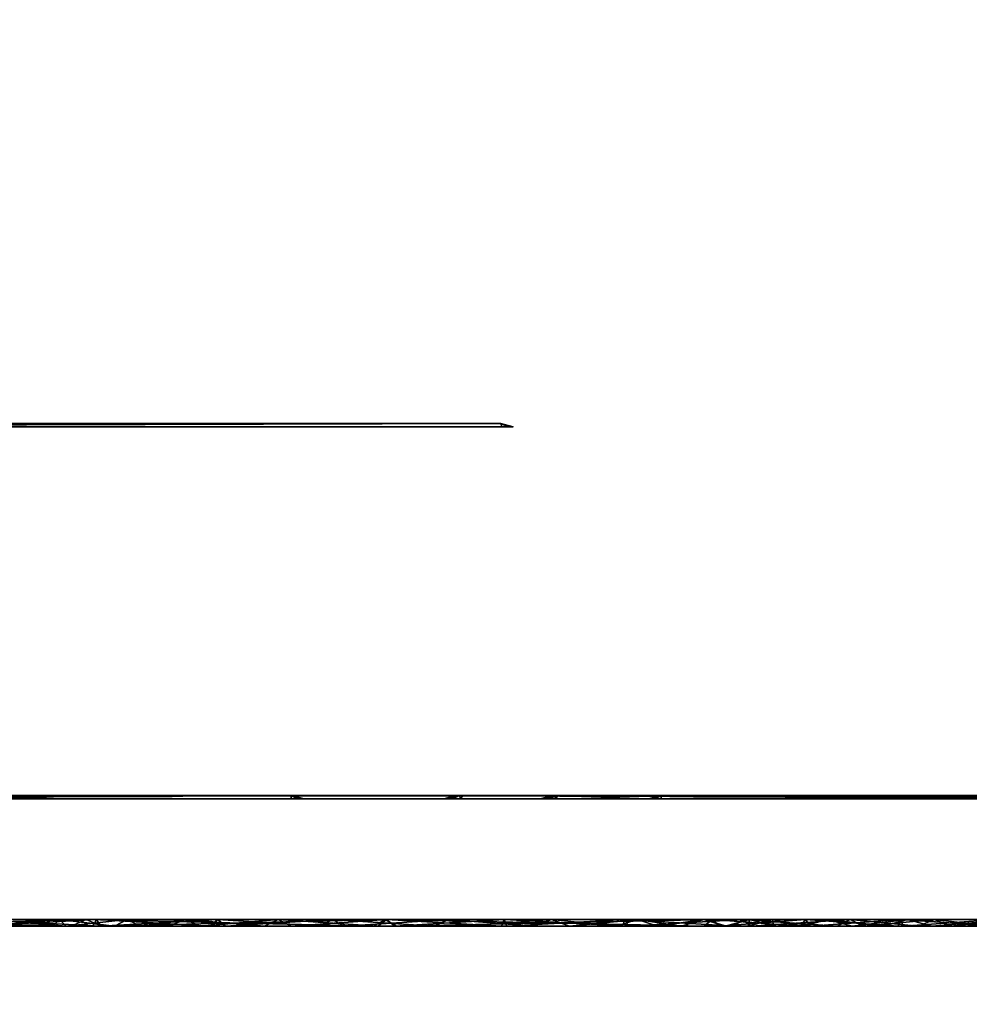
# Model space of a CAD drawing. Extents: x 0 to 1840, y 0 to 334.
# Tile 70 of 109: x 730 to 768, y 165 to 205. Entities that reach past the tile are written whole.
import ezdxf

# ---------------------------------------------------------------- set-up
doc = ezdxf.new("R2010")
doc.units = 0
doc.layers.get('0').update_dxf_attribs({"color": 13, "linetype": 'CONTINUOUS'})

# ---------------------------------------------------------------- blocks, each defined once
blk = doc.blocks.new('DIFFERENCE_4')
for p, q in [((1.25, 49), (961.25, 49)), ((961.25, 1), (1.25, 1))]:
    blk.add_line(p, q)
mesh = blk.add_polyface()
corners = [(1.25, 49.5, 0.134), (961.25, 49), (1.25, 49), (961.25, 49.5, 0.134)]
mesh.append_faces([[corners[k] for k in face] for face in [(0, 1, 2), (1, 0, 3)]], dxfattribs={"vtx0": -1})
mesh = blk.add_polyface()
corners = [(961.25, 49), (1.25, 1), (1.25, 49), (961.25, 1)]
mesh.append_faces([[corners[k] for k in face] for face in [(0, 1, 2), (1, 0, 3)]], dxfattribs={"vtx0": -1})
mesh = blk.add_polyface()
corners = [(961.25, 1), (1.25, 0.5, 0.134), (1.25, 1), (961.25, 0.5, 0.134)]
mesh.append_faces([[corners[k] for k in face] for face in [(0, 1, 2), (1, 0, 3)]], dxfattribs={"vtx0": -1})
blk = doc.blocks.new('GROUP_2')
for p, q in [((1230.765, 49), (1230.765, 1)), ((1230.765, 1), (1.404, 1)), ((1230.765, 0.5, 0.134), (1230.765, 1)), ((1230.765, 1), (1231.465, 1, 0.134)), ((1231.115, 0.567, 0.134), (1230.765, 1)), ((1231.371, 0.75, 0.134), (1230.765, 1))]:
    blk.add_line(p, q)
mesh = blk.add_polyface()
corners = [(-3.519, 48.964), (1.296, 1.072), (-3.529, 48.928), (-3.484, 48.99), (-3.435, 49), (1230.765, 49), (1.313, 1.036), (1.353, 1.01), (1.404, 1), (1230.765, 1)]
mesh.append_faces([[corners[k] for k in face] for face in [(0, 1, 2), (8, 5, 9)]], dxfattribs={"vtx0": -1})
mesh.append_faces([[corners[k] for k in face] for face in [(1, 5, 6), (6, 5, 7), (7, 5, 8)]], dxfattribs={"vtx0": -1, "vtx1": -1})
mesh.append_faces([[corners[k] for k in face] for face in [(1, 0, 3), (1, 3, 4), (1, 4, 5)]], dxfattribs={"vtx0": -1, "vtx2": -1})
mesh = blk.add_polyface()
corners = [(1231.465, 49, 0.134), (1230.765, 1), (1230.765, 49), (1231.465, 1, 0.134)]
mesh.append_faces([[corners[k] for k in face] for face in [(0, 1, 2), (1, 0, 3)]], dxfattribs={"vtx0": -1})
mesh = blk.add_polyface()
corners = [(1230.765, 1), (1.404, 0.5, 0.134), (1.404, 1), (1230.765, 0.5, 0.134)]
mesh.append_faces([[corners[k] for k in face] for face in [(0, 1, 2), (1, 0, 3)]], dxfattribs={"vtx0": -1})
mesh = blk.add_polyface()
corners = [(1231.115, 0.567, 0.134), (1230.765, 0.5, 0.134), (1230.765, 1)]
mesh.append_faces([[corners[k] for k in face] for face in [(0, 1, 2)]])
mesh = blk.add_polyface()
corners = [(1231.371, 0.75, 0.134), (1231.115, 0.567, 0.134), (1230.765, 1)]
mesh.append_faces([[corners[k] for k in face] for face in [(0, 1, 2)]])
mesh = blk.add_polyface()
corners = [(1231.465, 1, 0.134), (1231.371, 0.75, 0.134), (1230.765, 1)]
mesh.append_faces([[corners[k] for k in face] for face in [(0, 1, 2)]])
blk = doc.blocks.new('GROUP_19')
mesh = blk.add_polyface()
corners = [(449, 314), (1, 1), (1, 314), (449, 1)]
mesh.append_faces([[corners[k] for k in face] for face in [(0, 1, 2), (1, 0, 3)]], dxfattribs={"vtx0": -1})
mesh = blk.add_polyface()
corners = [(449, 1, 6), (1, 314, 6), (1, 1, 6), (449, 314, 6)]
mesh.append_faces([[corners[k] for k in face] for face in [(0, 1, 2), (1, 0, 3)]], dxfattribs={"vtx0": -1})
blk = doc.blocks.new('GROUP_8')
for p, q in [((556.112, 1496.759), (566.669, 1487.143)), ((566.669, 1487.143), (567.279, 1487.941, 0.268)), ((566.06, 1486.345, 0.268), (566.669, 1487.143)), ((566.669, 1487.143), (578.721, 1479.484)), ((578.721, 1479.484), (579.185, 1480.374, 0.268)), ((578.258, 1478.594, 0.268), (578.721, 1479.484)), ((578.721, 1479.484), (591.911, 1474.01)), ((591.911, 1474.01), (592.23, 1474.96, 0.268)), ((591.591, 1473.06, 0.268), (591.911, 1474.01)), ((591.911, 1474.01), (595.676, 1473.025)), ((595.676, 1473.025), (595.88, 1474.005, 0.268)), ((599.523, 1472.429), (599.625, 1473.425, 0.268)), ((595.473, 1472.044, 0.268), (595.676, 1473.025)), ((595.676, 1473.025), (599.523, 1472.429)), ((599.421, 1471.433, 0.268), (599.523, 1472.429)), ((599.523, 1472.429), (603.411, 1472.23)), ((565.86, 1145.552, 0.268), (565.592, 1144.58)), ((565.592, 1144.58), (562.648, 1144.978)), ((565.592, 1144.58), (565.323, 1143.607, 0.268)), ((568.324, 1143.413), (565.592, 1144.58)), ((568.841, 1144.28, 0.268), (568.324, 1143.413)), ((603.909, 1144.2), (600.88, 1141.186)), ((568.324, 1143.413), (567.807, 1142.547, 0.268)), ((570.648, 1141.563), (568.324, 1143.413)), ((571.278, 1142.34, 0.268), (570.648, 1141.563)), ((600.222, 1141.941, 0.268), (600.88, 1141.186)), ((570.648, 1141.563), (570.018, 1140.786, 0.268)), ((574.405, 1138.457), (570.648, 1141.563)), ((600.88, 1141.186), (597.484, 1138.593)), ((600.88, 1141.186), (601.539, 1140.431, 0.268)), ((574.952, 1139.302, 0.268), (574.405, 1138.457)), ((596.95, 1139.444, 0.268), (597.484, 1138.593)), ((574.405, 1138.457), (573.858, 1137.612, 0.268)), ((578.776, 1136.3), (574.405, 1138.457)), ((597.484, 1138.593), (593.139, 1136.384)), ((597.484, 1138.593), (598.018, 1137.743, 0.268)), ((579.114, 1137.248, 0.268), (578.776, 1136.3)), ((592.789, 1137.329, 0.268), (593.139, 1136.384)), ((593.139, 1136.384), (588.401, 1135.235)), ((593.139, 1136.384), (593.488, 1135.44, 0.268)), ((578.776, 1136.3), (578.438, 1135.351, 0.268)), ((583.527, 1135.206), (578.776, 1136.3)), ((583.637, 1136.206, 0.268), (583.527, 1135.206)), ((588.279, 1136.234, 0.268), (588.401, 1135.235)), ((583.527, 1135.206), (583.416, 1134.205, 0.268)), ((588.401, 1135.235), (583.527, 1135.206)), ((588.401, 1135.235), (588.524, 1134.235, 0.268)), ((567.089, 821.806), (567.249, 822.796, 0.268)), ((562.078, 822.208), (567.089, 821.806)), ((566.929, 820.816, 0.268), (567.089, 821.806)), ((567.089, 821.806), (571.972, 820.61)), ((571.972, 820.61), (572.288, 821.563, 0.268)), ((571.656, 819.658, 0.268), (571.972, 820.61)), ((571.972, 820.61), (576.602, 818.652)), ((576.602, 818.652), (577.067, 819.541, 0.268)), ((576.137, 817.763, 0.268), (576.602, 818.652)), ((576.602, 818.652), (581.299, 815.681)), ((581.299, 815.681), (581.905, 816.481, 0.268)), ((580.694, 814.88, 0.268), (581.299, 815.681)), ((581.299, 815.681), (585.435, 811.968)), ((585.435, 811.968), (586.166, 812.656, 0.268)), ((584.705, 811.28, 0.268), (585.435, 811.968)), ((585.435, 811.968), (588.895, 807.617)), ((588.895, 807.617), (589.729, 808.174, 0.268)), ((588.06, 807.061, 0.268), (588.895, 807.617)), ((588.895, 807.617), (591.58, 802.751)), ((591.58, 802.751), (592.496, 803.161, 0.268)), ((590.664, 802.341, 0.268), (591.58, 802.751)), ((591.58, 802.751), (593.416, 797.505)), ((592.445, 797.254, 0.268), (593.416, 797.505)), ((593.416, 797.505), (594.388, 797.756, 0.268)), ((593.416, 797.505), (594.352, 792.026)), ((593.362, 791.887, 0.268), (594.352, 792.026)), ((594.352, 792.026), (595.343, 792.166, 0.268)), ((594.352, 792.026), (596.57, 772.075)), ((595.579, 771.939, 0.268), (596.57, 772.075)), ((596.57, 772.075), (597.561, 772.21, 0.268)), ((596.57, 772.075), (599.791, 752.26)), ((598.808, 752.075, 0.268), (599.791, 752.26)), ((599.791, 752.26), (600.774, 752.446, 0.268)), ((599.791, 752.26), (604.007, 732.633))]:
    blk.add_line(p, q)
mesh = blk.add_polyface()
corners = [(556.85, 1497.44, 0.268), (566.669, 1487.143), (556.112, 1496.759), (567.279, 1487.941, 0.268)]
mesh.append_faces([[corners[k] for k in face] for face in [(0, 1, 2), (1, 0, 3)]], dxfattribs={"vtx0": -1})
mesh = blk.add_polyface()
corners = [(556.112, 1496.759), (566.06, 1486.345, 0.268), (555.375, 1496.078, 0.268), (566.669, 1487.143)]
mesh.append_faces([[corners[k] for k in face] for face in [(0, 1, 2), (1, 0, 3)]], dxfattribs={"vtx0": -1})
mesh = blk.add_polyface()
corners = [(567.279, 1487.941, 0.268), (578.721, 1479.484), (566.669, 1487.143), (579.185, 1480.374, 0.268)]
mesh.append_faces([[corners[k] for k in face] for face in [(0, 1, 2), (1, 0, 3)]], dxfattribs={"vtx0": -1})
mesh = blk.add_polyface()
corners = [(566.669, 1487.143), (578.258, 1478.594, 0.268), (566.06, 1486.345, 0.268), (578.721, 1479.484)]
mesh.append_faces([[corners[k] for k in face] for face in [(0, 1, 2), (1, 0, 3)]], dxfattribs={"vtx0": -1})
mesh = blk.add_polyface()
corners = [(579.185, 1480.374, 0.268), (591.911, 1474.01), (578.721, 1479.484), (592.23, 1474.96, 0.268)]
mesh.append_faces([[corners[k] for k in face] for face in [(0, 1, 2), (1, 0, 3)]], dxfattribs={"vtx0": -1})
mesh = blk.add_polyface()
corners = [(578.721, 1479.484), (591.591, 1473.06, 0.268), (578.258, 1478.594, 0.268), (591.911, 1474.01)]
mesh.append_faces([[corners[k] for k in face] for face in [(0, 1, 2), (1, 0, 3)]], dxfattribs={"vtx0": -1})
mesh = blk.add_polyface()
corners = [(592.23, 1474.96, 0.268), (595.676, 1473.025), (591.911, 1474.01), (595.88, 1474.005, 0.268)]
mesh.append_faces([[corners[k] for k in face] for face in [(0, 1, 2), (1, 0, 3)]], dxfattribs={"vtx0": -1})
mesh = blk.add_polyface()
corners = [(591.911, 1474.01), (595.473, 1472.044, 0.268), (591.591, 1473.06, 0.268), (595.676, 1473.025)]
mesh.append_faces([[corners[k] for k in face] for face in [(0, 1, 2), (1, 0, 3)]], dxfattribs={"vtx0": -1})
mesh = blk.add_polyface()
corners = [(595.88, 1474.005, 0.268), (599.523, 1472.429), (595.676, 1473.025), (599.625, 1473.425, 0.268)]
mesh.append_faces([[corners[k] for k in face] for face in [(0, 1, 2), (1, 0, 3)]], dxfattribs={"vtx0": -1})
mesh = blk.add_polyface()
corners = [(599.625, 1473.425, 0.268), (603.411, 1472.23), (599.523, 1472.429), (603.411, 1473.232, 0.268)]
mesh.append_faces([[corners[k] for k in face] for face in [(0, 1, 2), (1, 0, 3)]], dxfattribs={"vtx0": -1})
mesh = blk.add_polyface()
corners = [(595.676, 1473.025), (599.421, 1471.433, 0.268), (595.473, 1472.044, 0.268), (599.523, 1472.429)]
mesh.append_faces([[corners[k] for k in face] for face in [(0, 1, 2), (1, 0, 3)]], dxfattribs={"vtx0": -1})
mesh = blk.add_polyface()
corners = [(599.523, 1472.429), (603.411, 1471.229, 0.268), (599.421, 1471.433, 0.268), (603.411, 1472.23)]
mesh.append_faces([[corners[k] for k in face] for face in [(0, 1, 2), (1, 0, 3)]], dxfattribs={"vtx0": -1})
mesh = blk.add_polyface()
corners = [(565.86, 1145.552, 0.268), (562.648, 1144.978), (562.648, 1145.987, 0.268), (565.592, 1144.58)]
mesh.append_faces([[corners[k] for k in face] for face in [(0, 1, 2), (1, 0, 3)]], dxfattribs={"vtx0": -1})
mesh = blk.add_polyface()
corners = [(565.86, 1145.552, 0.268), (568.324, 1143.413), (565.592, 1144.58), (568.841, 1144.28, 0.268)]
mesh.append_faces([[corners[k] for k in face] for face in [(0, 1, 2), (1, 0, 3)]], dxfattribs={"vtx0": -1})
mesh = blk.add_polyface()
corners = [(565.592, 1144.58), (562.648, 1143.969, 0.268), (562.648, 1144.978), (565.323, 1143.607, 0.268)]
mesh.append_faces([[corners[k] for k in face] for face in [(0, 1, 2), (1, 0, 3)]], dxfattribs={"vtx0": -1})
mesh = blk.add_polyface()
corners = [(603.157, 1144.863, 0.268), (600.88, 1141.186), (600.222, 1141.941, 0.268), (603.909, 1144.2)]
mesh.append_faces([[corners[k] for k in face] for face in [(0, 1, 2), (1, 0, 3)]], dxfattribs={"vtx0": -1})
mesh = blk.add_polyface()
corners = [(565.592, 1144.58), (567.807, 1142.547, 0.268), (565.323, 1143.607, 0.268), (568.324, 1143.413)]
mesh.append_faces([[corners[k] for k in face] for face in [(0, 1, 2), (1, 0, 3)]], dxfattribs={"vtx0": -1})
mesh = blk.add_polyface()
corners = [(568.841, 1144.28, 0.268), (570.648, 1141.563), (568.324, 1143.413), (571.278, 1142.34, 0.268)]
mesh.append_faces([[corners[k] for k in face] for face in [(0, 1, 2), (1, 0, 3)]], dxfattribs={"vtx0": -1})
mesh = blk.add_polyface()
corners = [(603.909, 1144.2), (601.539, 1140.431, 0.268), (600.88, 1141.186), (604.661, 1143.537, 0.268)]
mesh.append_faces([[corners[k] for k in face] for face in [(0, 1, 2), (1, 0, 3)]], dxfattribs={"vtx0": -1})
mesh = blk.add_polyface()
corners = [(568.324, 1143.413), (570.018, 1140.786, 0.268), (567.807, 1142.547, 0.268), (570.648, 1141.563)]
mesh.append_faces([[corners[k] for k in face] for face in [(0, 1, 2), (1, 0, 3)]], dxfattribs={"vtx0": -1})
mesh = blk.add_polyface()
corners = [(571.278, 1142.34, 0.268), (574.405, 1138.457), (570.648, 1141.563), (574.952, 1139.302, 0.268)]
mesh.append_faces([[corners[k] for k in face] for face in [(0, 1, 2), (1, 0, 3)]], dxfattribs={"vtx0": -1})
mesh = blk.add_polyface()
corners = [(600.222, 1141.941, 0.268), (597.484, 1138.593), (596.95, 1139.444, 0.268), (600.88, 1141.186)]
mesh.append_faces([[corners[k] for k in face] for face in [(0, 1, 2), (1, 0, 3)]], dxfattribs={"vtx0": -1})
mesh = blk.add_polyface()
corners = [(570.648, 1141.563), (573.858, 1137.612, 0.268), (570.018, 1140.786, 0.268), (574.405, 1138.457)]
mesh.append_faces([[corners[k] for k in face] for face in [(0, 1, 2), (1, 0, 3)]], dxfattribs={"vtx0": -1})
mesh = blk.add_polyface()
corners = [(600.88, 1141.186), (598.018, 1137.743, 0.268), (597.484, 1138.593), (601.539, 1140.431, 0.268)]
mesh.append_faces([[corners[k] for k in face] for face in [(0, 1, 2), (1, 0, 3)]], dxfattribs={"vtx0": -1})
mesh = blk.add_polyface()
corners = [(574.952, 1139.302, 0.268), (578.776, 1136.3), (574.405, 1138.457), (579.114, 1137.248, 0.268)]
mesh.append_faces([[corners[k] for k in face] for face in [(0, 1, 2), (1, 0, 3)]], dxfattribs={"vtx0": -1})
mesh = blk.add_polyface()
corners = [(596.95, 1139.444, 0.268), (593.139, 1136.384), (592.789, 1137.329, 0.268), (597.484, 1138.593)]
mesh.append_faces([[corners[k] for k in face] for face in [(0, 1, 2), (1, 0, 3)]], dxfattribs={"vtx0": -1})
mesh = blk.add_polyface()
corners = [(574.405, 1138.457), (578.438, 1135.351, 0.268), (573.858, 1137.612, 0.268), (578.776, 1136.3)]
mesh.append_faces([[corners[k] for k in face] for face in [(0, 1, 2), (1, 0, 3)]], dxfattribs={"vtx0": -1})
mesh = blk.add_polyface()
corners = [(597.484, 1138.593), (593.488, 1135.44, 0.268), (593.139, 1136.384), (598.018, 1137.743, 0.268)]
mesh.append_faces([[corners[k] for k in face] for face in [(0, 1, 2), (1, 0, 3)]], dxfattribs={"vtx0": -1})
mesh = blk.add_polyface()
corners = [(579.114, 1137.248, 0.268), (583.527, 1135.206), (578.776, 1136.3), (583.637, 1136.206, 0.268)]
mesh.append_faces([[corners[k] for k in face] for face in [(0, 1, 2), (1, 0, 3)]], dxfattribs={"vtx0": -1})
mesh = blk.add_polyface()
corners = [(592.789, 1137.329, 0.268), (588.401, 1135.235), (588.279, 1136.234, 0.268), (593.139, 1136.384)]
mesh.append_faces([[corners[k] for k in face] for face in [(0, 1, 2), (1, 0, 3)]], dxfattribs={"vtx0": -1})
mesh = blk.add_polyface()
corners = [(593.139, 1136.384), (588.524, 1134.235, 0.268), (588.401, 1135.235), (593.488, 1135.44, 0.268)]
mesh.append_faces([[corners[k] for k in face] for face in [(0, 1, 2), (1, 0, 3)]], dxfattribs={"vtx0": -1})
mesh = blk.add_polyface()
corners = [(578.776, 1136.3), (583.416, 1134.205, 0.268), (578.438, 1135.351, 0.268), (583.527, 1135.206)]
mesh.append_faces([[corners[k] for k in face] for face in [(0, 1, 2), (1, 0, 3)]], dxfattribs={"vtx0": -1})
mesh = blk.add_polyface()
corners = [(583.637, 1136.206, 0.268), (588.401, 1135.235), (583.527, 1135.206), (588.279, 1136.234, 0.268)]
mesh.append_faces([[corners[k] for k in face] for face in [(0, 1, 2), (1, 0, 3)]], dxfattribs={"vtx0": -1})
mesh = blk.add_polyface()
corners = [(583.527, 1135.206), (588.524, 1134.235, 0.268), (583.416, 1134.205, 0.268), (588.401, 1135.235)]
mesh.append_faces([[corners[k] for k in face] for face in [(0, 1, 2), (1, 0, 3)]], dxfattribs={"vtx0": -1})
mesh = blk.add_polyface()
corners = [(567.249, 822.796, 0.268), (562.078, 822.208), (562.078, 823.211, 0.268), (567.089, 821.806)]
mesh.append_faces([[corners[k] for k in face] for face in [(0, 1, 2), (1, 0, 3)]], dxfattribs={"vtx0": -1})
mesh = blk.add_polyface()
corners = [(567.249, 822.796, 0.268), (571.972, 820.61), (567.089, 821.806), (572.288, 821.563, 0.268)]
mesh.append_faces([[corners[k] for k in face] for face in [(0, 1, 2), (1, 0, 3)]], dxfattribs={"vtx0": -1})
mesh = blk.add_polyface()
corners = [(567.089, 821.806), (562.078, 821.205, 0.268), (562.078, 822.208), (566.929, 820.816, 0.268)]
mesh.append_faces([[corners[k] for k in face] for face in [(0, 1, 2), (1, 0, 3)]], dxfattribs={"vtx0": -1})
mesh = blk.add_polyface()
corners = [(567.089, 821.806), (571.656, 819.658, 0.268), (566.929, 820.816, 0.268), (571.972, 820.61)]
mesh.append_faces([[corners[k] for k in face] for face in [(0, 1, 2), (1, 0, 3)]], dxfattribs={"vtx0": -1})
mesh = blk.add_polyface()
corners = [(572.288, 821.563, 0.268), (576.602, 818.652), (571.972, 820.61), (577.067, 819.541, 0.268)]
mesh.append_faces([[corners[k] for k in face] for face in [(0, 1, 2), (1, 0, 3)]], dxfattribs={"vtx0": -1})
mesh = blk.add_polyface()
corners = [(571.972, 820.61), (576.137, 817.763, 0.268), (571.656, 819.658, 0.268), (576.602, 818.652)]
mesh.append_faces([[corners[k] for k in face] for face in [(0, 1, 2), (1, 0, 3)]], dxfattribs={"vtx0": -1})
mesh = blk.add_polyface()
corners = [(577.067, 819.541, 0.268), (581.299, 815.681), (576.602, 818.652), (581.905, 816.481, 0.268)]
mesh.append_faces([[corners[k] for k in face] for face in [(0, 1, 2), (1, 0, 3)]], dxfattribs={"vtx0": -1})
mesh = blk.add_polyface()
corners = [(576.602, 818.652), (580.694, 814.88, 0.268), (576.137, 817.763, 0.268), (581.299, 815.681)]
mesh.append_faces([[corners[k] for k in face] for face in [(0, 1, 2), (1, 0, 3)]], dxfattribs={"vtx0": -1})
mesh = blk.add_polyface()
corners = [(581.905, 816.481, 0.268), (585.435, 811.968), (581.299, 815.681), (586.166, 812.656, 0.268)]
mesh.append_faces([[corners[k] for k in face] for face in [(0, 1, 2), (1, 0, 3)]], dxfattribs={"vtx0": -1})
mesh = blk.add_polyface()
corners = [(581.299, 815.681), (584.705, 811.28, 0.268), (580.694, 814.88, 0.268), (585.435, 811.968)]
mesh.append_faces([[corners[k] for k in face] for face in [(0, 1, 2), (1, 0, 3)]], dxfattribs={"vtx0": -1})
mesh = blk.add_polyface()
corners = [(586.166, 812.656, 0.268), (588.895, 807.617), (585.435, 811.968), (589.729, 808.174, 0.268)]
mesh.append_faces([[corners[k] for k in face] for face in [(0, 1, 2), (1, 0, 3)]], dxfattribs={"vtx0": -1})
mesh = blk.add_polyface()
corners = [(585.435, 811.968), (588.06, 807.061, 0.268), (584.705, 811.28, 0.268), (588.895, 807.617)]
mesh.append_faces([[corners[k] for k in face] for face in [(0, 1, 2), (1, 0, 3)]], dxfattribs={"vtx0": -1})
mesh = blk.add_polyface()
corners = [(589.729, 808.174, 0.268), (591.58, 802.751), (588.895, 807.617), (592.496, 803.161, 0.268)]
mesh.append_faces([[corners[k] for k in face] for face in [(0, 1, 2), (1, 0, 3)]], dxfattribs={"vtx0": -1})
mesh = blk.add_polyface()
corners = [(588.895, 807.617), (590.664, 802.341, 0.268), (588.06, 807.061, 0.268), (591.58, 802.751)]
mesh.append_faces([[corners[k] for k in face] for face in [(0, 1, 2), (1, 0, 3)]], dxfattribs={"vtx0": -1})
mesh = blk.add_polyface()
corners = [(592.496, 803.161, 0.268), (593.416, 797.505), (591.58, 802.751), (594.388, 797.756, 0.268)]
mesh.append_faces([[corners[k] for k in face] for face in [(0, 1, 2), (1, 0, 3)]], dxfattribs={"vtx0": -1})
mesh = blk.add_polyface()
corners = [(591.58, 802.751), (592.445, 797.254, 0.268), (590.664, 802.341, 0.268), (593.416, 797.505)]
mesh.append_faces([[corners[k] for k in face] for face in [(0, 1, 2), (1, 0, 3)]], dxfattribs={"vtx0": -1})
mesh = blk.add_polyface()
corners = [(593.416, 797.505), (593.362, 791.887, 0.268), (592.445, 797.254, 0.268), (594.352, 792.026)]
mesh.append_faces([[corners[k] for k in face] for face in [(0, 1, 2), (1, 0, 3)]], dxfattribs={"vtx0": -1})
mesh = blk.add_polyface()
corners = [(594.388, 797.756, 0.268), (594.352, 792.026), (593.416, 797.505), (595.343, 792.166, 0.268)]
mesh.append_faces([[corners[k] for k in face] for face in [(0, 1, 2), (1, 0, 3)]], dxfattribs={"vtx0": -1})
mesh = blk.add_polyface()
corners = [(594.352, 792.026), (595.579, 771.939, 0.268), (593.362, 791.887, 0.268), (596.57, 772.075)]
mesh.append_faces([[corners[k] for k in face] for face in [(0, 1, 2), (1, 0, 3)]], dxfattribs={"vtx0": -1})
mesh = blk.add_polyface()
corners = [(595.343, 792.166, 0.268), (596.57, 772.075), (594.352, 792.026), (597.561, 772.21, 0.268)]
mesh.append_faces([[corners[k] for k in face] for face in [(0, 1, 2), (1, 0, 3)]], dxfattribs={"vtx0": -1})
mesh = blk.add_polyface()
corners = [(596.57, 772.075), (598.808, 752.075, 0.268), (595.579, 771.939, 0.268), (599.791, 752.26)]
mesh.append_faces([[corners[k] for k in face] for face in [(0, 1, 2), (1, 0, 3)]], dxfattribs={"vtx0": -1})
mesh = blk.add_polyface()
corners = [(597.561, 772.21, 0.268), (599.791, 752.26), (596.57, 772.075), (600.774, 752.446, 0.268)]
mesh.append_faces([[corners[k] for k in face] for face in [(0, 1, 2), (1, 0, 3)]], dxfattribs={"vtx0": -1})
mesh = blk.add_polyface()
corners = [(599.791, 752.26), (603.035, 732.399, 0.268), (598.808, 752.075, 0.268), (604.007, 732.633)]
mesh.append_faces([[corners[k] for k in face] for face in [(0, 1, 2), (1, 0, 3)]], dxfattribs={"vtx0": -1})
mesh = blk.add_polyface()
corners = [(600.774, 752.446, 0.268), (604.007, 732.633), (599.791, 752.26), (604.979, 732.868, 0.268)]
mesh.append_faces([[corners[k] for k in face] for face in [(0, 1, 2), (1, 0, 3)]], dxfattribs={"vtx0": -1})
blk = doc.blocks.new('DIFFERENCE_3')
for p, q in [((1068.72, 49), (1069.13, 49.5, 0.134)), ((1069.562, 49.414, 0.134), (1068.909, 48.962)), ((1144.909, 49.414, 0.134), (1145.191, 48.962)), ((1145.411, 49.5, 0.134), (1145.411, 49)), ((1230.765, 49), (1230.765, 49.5, 0.134)), ((1231.115, 49.433, 0.134), (1230.765, 49)), ((1231.371, 49.25, 0.134), (1230.765, 49)), ((1.4, 49), (1068.72, 49)), ((1.4, 1), (1.4, 49)), ((1068.909, 48.962), (1068.72, 49)), ((1069.017, 48.86), (1068.909, 48.962)), ((1069.802, 48.86, 0.134), (1069.015, 48.719)), ((1069.015, 48.719), (1069.017, 48.86)), ((1069.808, 49.18, 0.134), (1069.017, 48.86)), ((1144.887, 48.719), (1144.215, 48.86, 0.134)), ((1144.471, 49.18, 0.134), (1144.999, 48.86)), ((1144.887, 48.719), (1144.999, 48.86)), ((1144.999, 48.86), (1145.191, 48.962)), ((1145.191, 48.962), (1145.411, 49)), ((1145.411, 49), (1230.765, 49)), ((1230.765, 49), (1230.765, 1)), ((1231.465, 49, 0.134), (1230.765, 49)), ((1069.015, 48.719), (1049.473, 1)), ((1125.46, 1.281), (1144.887, 48.719)), ((0.7, 1, 0.134), (1.4, 1)), ((0.794, 0.75, 0.134), (1.4, 1)), ((1.05, 0.567, 0.134), (1.4, 1)), ((1049.473, 1), (1.4, 1)), ((1.4, 1), (1.4, 0.5, 0.134))]:
    blk.add_line(p, q)
mesh = blk.add_polyface()
corners = [(1.4, 49.5, 0.134), (1068.72, 49), (1.4, 49), (1069.13, 49.5, 0.134)]
mesh.append_faces([[corners[k] for k in face] for face in [(0, 1, 2), (1, 0, 3)]], dxfattribs={"vtx0": -1})
mesh = blk.add_polyface()
corners = [(1069.13, 49.5, 0.134), (1068.909, 48.962), (1068.72, 49), (1069.562, 49.414, 0.134)]
mesh.append_faces([[corners[k] for k in face] for face in [(0, 1, 2), (1, 0, 3)]], dxfattribs={"vtx0": -1})
mesh = blk.add_polyface()
corners = [(1069.562, 49.414, 0.134), (1069.017, 48.86), (1068.909, 48.962), (1069.808, 49.18, 0.134)]
mesh.append_faces([[corners[k] for k in face] for face in [(0, 1, 2), (1, 0, 3)]], dxfattribs={"vtx0": -1})
mesh = blk.add_polyface()
corners = [(1144.909, 49.414, 0.134), (1144.999, 48.86), (1144.471, 49.18, 0.134), (1145.191, 48.962)]
mesh.append_faces([[corners[k] for k in face] for face in [(0, 1, 2), (1, 0, 3)]], dxfattribs={"vtx0": -1})
mesh = blk.add_polyface()
corners = [(1145.411, 49.5, 0.134), (1145.191, 48.962), (1144.909, 49.414, 0.134), (1145.411, 49)]
mesh.append_faces([[corners[k] for k in face] for face in [(0, 1, 2), (1, 0, 3)]], dxfattribs={"vtx0": -1})
mesh = blk.add_polyface()
corners = [(1230.765, 49.5, 0.134), (1145.411, 49), (1145.411, 49.5, 0.134), (1230.765, 49)]
mesh.append_faces([[corners[k] for k in face] for face in [(0, 1, 2), (1, 0, 3)]], dxfattribs={"vtx0": -1})
mesh = blk.add_polyface()
corners = [(1231.115, 49.433, 0.134), (1230.765, 49), (1230.765, 49.5, 0.134)]
mesh.append_faces([[corners[k] for k in face] for face in [(0, 1, 2)]])
mesh = blk.add_polyface()
corners = [(1231.371, 49.25, 0.134), (1230.765, 49), (1231.115, 49.433, 0.134)]
mesh.append_faces([[corners[k] for k in face] for face in [(0, 1, 2)]])
mesh = blk.add_polyface()
corners = [(1231.465, 49, 0.134), (1230.765, 49), (1231.371, 49.25, 0.134)]
mesh.append_faces([[corners[k] for k in face] for face in [(0, 1, 2)]])
mesh = blk.add_polyface()
corners = [(1.4, 49), (0.7, 1, 0.134), (0.7, 49, 0.134), (1.4, 1)]
mesh.append_faces([[corners[k] for k in face] for face in [(0, 1, 2), (1, 0, 3)]], dxfattribs={"vtx0": -1})
mesh = blk.add_polyface()
corners = [(1068.72, 49), (1.4, 1), (1.4, 49), (1049.473, 1), (1069.015, 48.719), (1068.909, 48.962), (1069.017, 48.86)]
mesh.append_faces([[corners[k] for k in face] for face in [(0, 1, 2), (4, 5, 6)]], dxfattribs={"vtx0": -1})
mesh.append_faces([[corners[k] for k in face] for face in [(1, 0, 3), (3, 0, 4)]], dxfattribs={"vtx0": -1, "vtx1": -1})
mesh.append_faces([[corners[k] for k in face] for face in [(4, 0, 5)]], dxfattribs={"vtx0": -1, "vtx2": -1})
mesh = blk.add_polyface()
corners = [(1069.015, 48.719), (1049.998, 0.5, 0.134), (1049.473, 1), (1069.802, 48.86, 0.134)]
mesh.append_faces([[corners[k] for k in face] for face in [(0, 1, 2), (1, 0, 3)]], dxfattribs={"vtx0": -1})
mesh = blk.add_polyface()
corners = [(1069.017, 48.86), (1069.802, 48.86, 0.134), (1069.015, 48.719), (1069.808, 49.18, 0.134)]
mesh.append_faces([[corners[k] for k in face] for face in [(0, 1, 2), (1, 0, 3)]], dxfattribs={"vtx0": -1})
mesh = blk.add_polyface()
corners = [(1144.215, 48.86, 0.134), (1125.46, 1.281), (1124.673, 1.14, 0.134), (1144.887, 48.719)]
mesh.append_faces([[corners[k] for k in face] for face in [(0, 1, 2), (1, 0, 3)]], dxfattribs={"vtx0": -1})
mesh = blk.add_polyface()
corners = [(1125.46, 1.281), (1125.565, 1.038), (1125.458, 1.14), (1144.887, 48.719), (1125.755, 1), (1230.765, 1), (1144.999, 48.86), (1145.191, 48.962), (1145.411, 49), (1230.765, 49)]
mesh.append_faces([[corners[k] for k in face] for face in [(0, 1, 2), (5, 8, 9)]], dxfattribs={"vtx0": -1})
mesh.append_faces([[corners[k] for k in face] for face in [(1, 3, 4), (4, 3, 5)]], dxfattribs={"vtx0": -1, "vtx1": -1})
mesh.append_faces([[corners[k] for k in face] for face in [(1, 0, 3), (5, 3, 6), (5, 6, 7), (5, 7, 8)]], dxfattribs={"vtx0": -1, "vtx2": -1})
mesh = blk.add_polyface()
corners = [(1144.471, 49.18, 0.134), (1144.887, 48.719), (1144.215, 48.86, 0.134), (1144.999, 48.86)]
mesh.append_faces([[corners[k] for k in face] for face in [(0, 1, 2), (1, 0, 3)]], dxfattribs={"vtx0": -1})
mesh = blk.add_polyface()
corners = [(1230.765, 49), (1231.465, 1, 0.134), (1230.765, 1), (1231.465, 49, 0.134)]
mesh.append_faces([[corners[k] for k in face] for face in [(0, 1, 2), (1, 0, 3)]], dxfattribs={"vtx0": -1})
mesh = blk.add_polyface()
corners = [(1.4, 1), (0.794, 0.75, 0.134), (0.7, 1, 0.134)]
mesh.append_faces([[corners[k] for k in face] for face in [(0, 1, 2)]])
mesh = blk.add_polyface()
corners = [(1.4, 1), (1.05, 0.567, 0.134), (0.794, 0.75, 0.134)]
mesh.append_faces([[corners[k] for k in face] for face in [(0, 1, 2)]])
mesh = blk.add_polyface()
corners = [(1.4, 1), (1.4, 0.5, 0.134), (1.05, 0.567, 0.134)]
mesh.append_faces([[corners[k] for k in face] for face in [(0, 1, 2)]])
mesh = blk.add_polyface()
corners = [(1.4, 1), (1049.998, 0.5, 0.134), (1.4, 0.5, 0.134), (1049.473, 1)]
mesh.append_faces([[corners[k] for k in face] for face in [(0, 1, 2), (1, 0, 3)]], dxfattribs={"vtx0": -1})
blk = doc.blocks.new('GROUP_29')
for name, p, xscale, rotation in [('DIFFERENCE_4', (123.016, 1762.087, 160.612), 0.7999999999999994, 339.6), ('DIFFERENCE_3', (741.482, 763.915, 160.612), 0.714063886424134, 85.89999999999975), ('GROUP_2', (687.155, 6.015, 145.612), 0.714063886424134, 85.89999999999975)]:
    blk.add_blockref(name, p, dxfattribs=dict(xscale=xscale, rotation=rotation))
blk.add_blockref('GROUP_8', (165.602, 0.479, 165.612))
at = {"extrusion": (0, 1, -4.996e-16), "rotation": 180}
blk.add_blockref('GROUP_19', (-406.119, 325.269), dxfattribs=at)

msp = doc.modelspace()

# ---------------------------------------------------------------- block references
at = {"extrusion": (0, -1, -4.996e-16)}
msp.add_blockref('GROUP_29', (0, 0, -334.295), dxfattribs=at)

doc.saveas('drawing.dxf')
